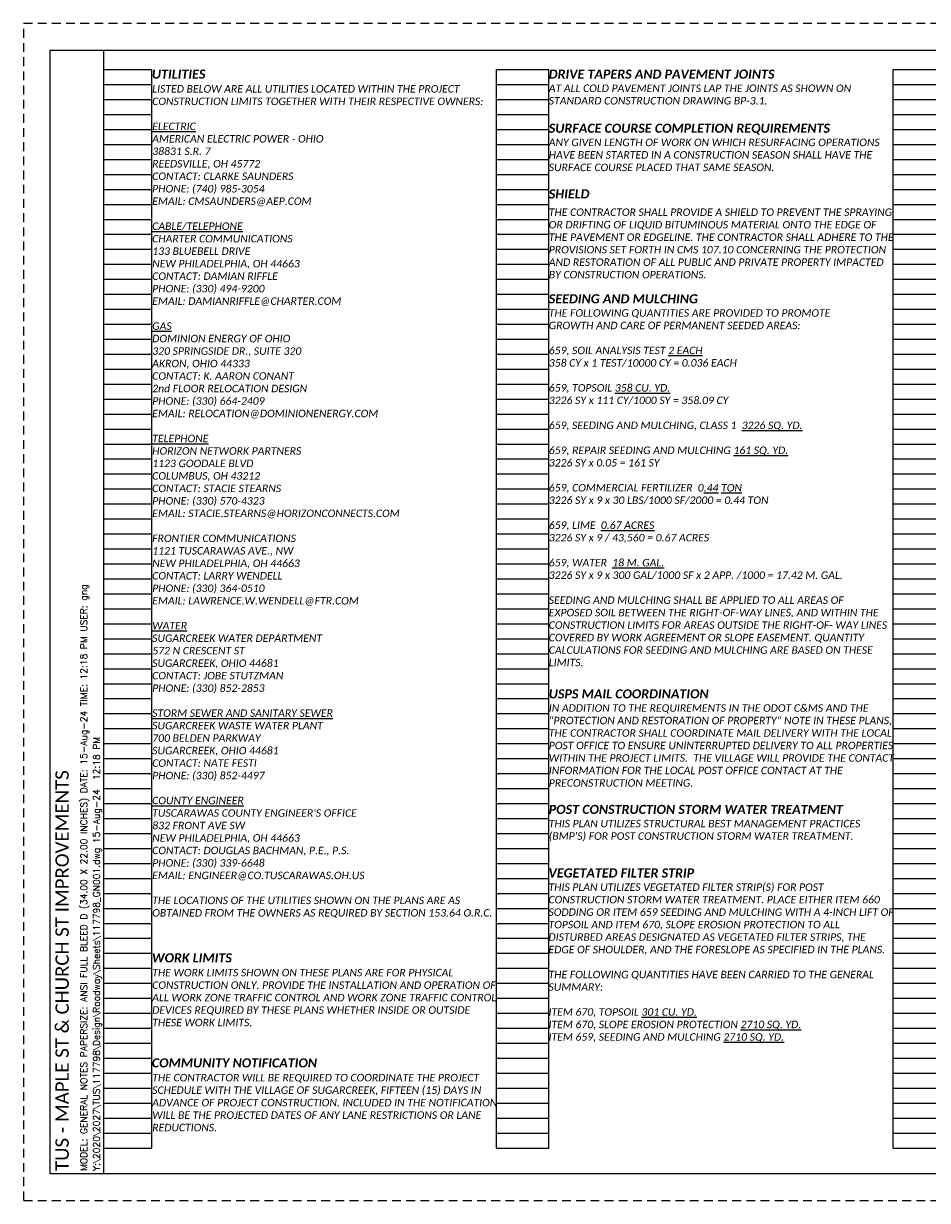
# Paper-space layout 'Layout1' of a CAD drawing. Header units: feet. Extents: x 0 to 34, y 0 to 22.
# Tile 1 of 2: x 0 to 16.9, y 0 to 22. Entities that reach past the tile are written whole.
import ezdxf
from ezdxf.enums import TextEntityAlignment as Align

# ---------------------------------------------------------------- set-up
doc = ezdxf.new("R2010")
doc.units = ezdxf.units.FT
doc.header["$MEASUREMENT"] = 0
doc.linetypes.add('OhDOT_USTN3', pattern=[0.22, 0.165, -0.055])
for name, color, linetype in [('SH_Border', 7, 'Continuous'), ('SH_Cut_Line', 7, 'OhDOT_USTN3'), ('SH_Data', 7, 'Continuous'), ('SH_Text', 7, 'Continuous')]:
    doc.layers.add(name, color=color, linetype=linetype)
doc.styles.add('DwgStamp', font='romans.shx')
doc.styles.add('Slanted Normal (0.14) Font 31', font='calibrii.ttf', dxfattribs={"height": 0.14})
doc.styles.add('Slanted Sub-Title (0.17) Font 31', font='calibrii.ttf', dxfattribs={"height": 0.17})
doc.styles.add('Straight Sub-Title (0.17) Font 30', font='calibri.ttf', dxfattribs={"height": 0.17})

# ---------------------------------------------------------------- blocks, each defined once
blk = doc.blocks.new('4COL')
at = {"layer": 'Defpoints', "color": 3, "linetype": 'Continuous'}
for p, q in [((2, 0.98), (2, 21.14)), ((2, 21.14), (2.9, 21.14)), ((2.9, 0.98), (2.9, 21.14)), ((9.34, 0.98), (9.34, 21.14)), ((9.34, 21.14), (10.32, 21.14)), ((10.32, 0.98), (10.32, 21.14)), ((16.76, 0.98), (16.76, 21.14)), ((16.76, 21.14), (17.74, 21.14)), ((17.74, 0.98), (17.74, 21.14)), ((24.18, 0.98), (24.18, 21.14)), ((24.18, 21.14), (25.16, 21.14)), ((25.16, 0.98), (25.16, 21.14)), ((31.6, 0.98), (31.6, 21.14)), ((31.6, 21.14), (32.5, 21.14)), ((32.5, 0.98), (32.5, 21.14)), ((2, 20.86), (2.9, 20.86)), ((9.34, 20.86), (10.32, 20.86)), ((16.76, 20.86), (17.74, 20.86)), ((24.18, 20.86), (25.16, 20.86)), ((31.6, 20.86), (32.5, 20.86)), ((2, 20.58), (2.9, 20.58)), ((9.34, 20.58), (10.32, 20.58)), ((16.76, 20.58), (17.74, 20.58)), ((24.18, 20.58), (25.16, 20.58)), ((31.6, 20.58), (32.5, 20.58)), ((2, 20.3), (2.9, 20.3)), ((9.34, 20.3), (10.32, 20.3)), ((16.76, 20.3), (17.74, 20.3)), ((24.18, 20.3), (25.16, 20.3)), ((31.6, 20.3), (32.5, 20.3)), ((2, 20.02), (2.9, 20.02)), ((9.34, 20.02), (10.32, 20.02)), ((16.76, 20.02), (17.74, 20.02)), ((24.18, 20.02), (25.16, 20.02)), ((31.6, 20.02), (32.5, 20.02)), ((2, 19.74), (2.9, 19.74)), ((9.34, 19.74), (10.32, 19.74)), ((16.76, 19.74), (17.74, 19.74)), ((24.18, 19.74), (25.16, 19.74)), ((31.6, 19.74), (32.5, 19.74)), ((2, 19.46), (2.9, 19.46)), ((9.34, 19.46), (10.32, 19.46)), ((16.76, 19.46), (17.74, 19.46)), ((24.18, 19.46), (25.16, 19.46)), ((31.6, 19.46), (32.5, 19.46)), ((2, 19.18), (2.9, 19.18)), ((9.34, 19.18), (10.32, 19.18)), ((16.76, 19.18), (17.74, 19.18)), ((24.18, 19.18), (25.16, 19.18)), ((31.6, 19.18), (32.5, 19.18)), ((2, 18.9), (2.9, 18.9)), ((9.34, 18.9), (10.32, 18.9)), ((16.76, 18.9), (17.74, 18.9)), ((24.18, 18.9), (25.16, 18.9)), ((31.6, 18.9), (32.5, 18.9)), ((2, 18.62), (2.9, 18.62)), ((9.34, 18.62), (10.32, 18.62)), ((16.76, 18.62), (17.74, 18.62)), ((24.18, 18.62), (25.16, 18.62)), ((31.6, 18.62), (32.5, 18.62)), ((2, 18.34), (2.9, 18.34)), ((9.34, 18.34), (10.32, 18.34)), ((16.76, 18.34), (17.74, 18.34)), ((24.18, 18.34), (25.16, 18.34)), ((31.6, 18.34), (32.5, 18.34)), ((2, 18.06), (2.9, 18.06)), ((9.34, 18.06), (10.32, 18.06)), ((16.76, 18.06), (17.74, 18.06)), ((24.18, 18.06), (25.16, 18.06)), ((31.6, 18.06), (32.5, 18.06)), ((2, 17.78), (2.9, 17.78)), ((9.34, 17.78), (10.32, 17.78)), ((16.76, 17.78), (17.74, 17.78)), ((24.18, 17.78), (25.16, 17.78)), ((31.6, 17.78), (32.5, 17.78)), ((2, 17.5), (2.9, 17.5)), ((9.34, 17.5), (10.32, 17.5)), ((16.76, 17.5), (17.74, 17.5)), ((24.18, 17.5), (25.16, 17.5)), ((31.6, 17.5), (32.5, 17.5)), ((2, 17.22), (2.9, 17.22)), ((9.34, 17.22), (10.32, 17.22)), ((16.76, 17.22), (17.74, 17.22)), ((24.18, 17.22), (25.16, 17.22)), ((31.6, 17.22), (32.5, 17.22)), ((2, 16.94), (2.9, 16.94)), ((9.34, 16.94), (10.32, 16.94)), ((16.76, 16.94), (17.74, 16.94)), ((24.18, 16.94), (25.16, 16.94)), ((31.6, 16.94), (32.5, 16.94)), ((2, 16.66), (2.9, 16.66)), ((9.34, 16.66), (10.32, 16.66)), ((16.76, 16.66), (17.74, 16.66)), ((24.18, 16.66), (25.16, 16.66)), ((31.6, 16.66), (32.5, 16.66)), ((2, 16.38), (2.9, 16.38)), ((9.34, 16.38), (10.32, 16.38)), ((16.76, 16.38), (17.74, 16.38)), ((24.18, 16.38), (25.16, 16.38)), ((31.6, 16.38), (32.5, 16.38)), ((2, 16.1), (2.9, 16.1)), ((9.34, 16.1), (10.32, 16.1)), ((16.76, 16.1), (17.74, 16.1)), ((24.18, 16.1), (25.16, 16.1)), ((31.6, 16.1), (32.5, 16.1)), ((2, 15.82), (2.9, 15.82)), ((9.34, 15.82), (10.32, 15.82)), ((16.76, 15.82), (17.74, 15.82)), ((24.18, 15.82), (25.16, 15.82)), ((31.6, 15.82), (32.5, 15.82)), ((2, 15.54), (2.9, 15.54)), ((9.34, 15.54), (10.32, 15.54)), ((16.76, 15.54), (17.74, 15.54)), ((24.18, 15.54), (25.16, 15.54)), ((31.6, 15.54), (32.5, 15.54)), ((2, 15.26), (2.9, 15.26)), ((9.34, 15.26), (10.32, 15.26)), ((16.76, 15.26), (17.74, 15.26)), ((24.18, 15.26), (25.16, 15.26)), ((31.6, 15.26), (32.5, 15.26)), ((2, 14.98), (2.9, 14.98)), ((9.34, 14.98), (10.32, 14.98)), ((16.76, 14.98), (17.74, 14.98)), ((24.18, 14.98), (25.16, 14.98)), ((31.6, 14.98), (32.5, 14.98)), ((2, 14.7), (2.9, 14.7)), ((9.34, 14.7), (10.32, 14.7)), ((16.76, 14.7), (17.74, 14.7)), ((24.18, 14.7), (25.16, 14.7)), ((31.6, 14.7), (32.5, 14.7)), ((2, 14.42), (2.9, 14.42)), ((9.34, 14.42), (10.32, 14.42)), ((16.76, 14.42), (17.74, 14.42)), ((24.18, 14.42), (25.16, 14.42)), ((31.6, 14.42), (32.5, 14.42)), ((2, 14.14), (2.9, 14.14)), ((9.34, 14.14), (10.32, 14.14)), ((16.76, 14.14), (17.74, 14.14)), ((24.18, 14.14), (25.16, 14.14)), ((31.6, 14.14), (32.5, 14.14)), ((2, 13.86), (2.9, 13.86)), ((9.34, 13.86), (10.32, 13.86)), ((16.76, 13.86), (17.74, 13.86)), ((24.18, 13.86), (25.16, 13.86)), ((31.6, 13.86), (32.5, 13.86)), ((2, 13.58), (2.9, 13.58)), ((9.34, 13.58), (10.32, 13.58)), ((16.76, 13.58), (17.74, 13.58)), ((24.18, 13.58), (25.16, 13.58)), ((31.6, 13.58), (32.5, 13.58)), ((2, 13.3), (2.9, 13.3)), ((9.34, 13.3), (10.32, 13.3)), ((16.76, 13.3), (17.74, 13.3)), ((24.18, 13.3), (25.16, 13.3)), ((31.6, 13.3), (32.5, 13.3)), ((2, 13.02), (2.9, 13.02)), ((9.34, 13.02), (10.32, 13.02)), ((16.76, 13.02), (17.74, 13.02)), ((24.18, 13.02), (25.16, 13.02)), ((31.6, 13.02), (32.5, 13.02)), ((2, 12.74), (2.9, 12.74)), ((9.34, 12.74), (10.32, 12.74)), ((16.76, 12.74), (17.74, 12.74)), ((24.18, 12.74), (25.16, 12.74)), ((31.6, 12.74), (32.5, 12.74)), ((2, 12.46), (2.9, 12.46)), ((9.34, 12.46), (10.32, 12.46)), ((16.76, 12.46), (17.74, 12.46)), ((24.18, 12.46), (25.16, 12.46)), ((31.6, 12.46), (32.5, 12.46)), ((2, 12.18), (2.9, 12.18)), ((9.34, 12.18), (10.32, 12.18)), ((16.76, 12.18), (17.74, 12.18)), ((24.18, 12.18), (25.16, 12.18)), ((31.6, 12.18), (32.5, 12.18)), ((2, 11.9), (2.9, 11.9)), ((9.34, 11.9), (10.32, 11.9)), ((16.76, 11.9), (17.74, 11.9)), ((24.18, 11.9), (25.16, 11.9)), ((31.6, 11.9), (32.5, 11.9)), ((2, 11.62), (2.9, 11.62)), ((9.34, 11.62), (10.32, 11.62)), ((16.76, 11.62), (17.74, 11.62)), ((24.18, 11.62), (25.16, 11.62)), ((31.6, 11.62), (32.5, 11.62)), ((2, 11.34), (2.9, 11.34)), ((9.34, 11.34), (10.32, 11.34)), ((16.76, 11.34), (17.74, 11.34)), ((24.18, 11.34), (25.16, 11.34)), ((31.6, 11.34), (32.5, 11.34)), ((2, 11.06), (2.9, 11.06)), ((9.34, 11.06), (10.32, 11.06)), ((16.76, 11.06), (17.74, 11.06)), ((24.18, 11.06), (25.16, 11.06)), ((31.6, 11.06), (32.5, 11.06)), ((2, 10.78), (2.9, 10.78)), ((9.34, 10.78), (10.32, 10.78)), ((16.76, 10.78), (17.74, 10.78)), ((24.18, 10.78), (25.16, 10.78)), ((31.6, 10.78), (32.5, 10.78)), ((2, 10.5), (2.9, 10.5)), ((9.34, 10.5), (10.32, 10.5)), ((16.76, 10.5), (17.74, 10.5)), ((24.18, 10.5), (25.16, 10.5)), ((31.6, 10.5), (32.5, 10.5)), ((2, 10.22), (2.9, 10.22)), ((9.34, 10.22), (10.32, 10.22)), ((16.76, 10.22), (17.74, 10.22)), ((24.18, 10.22), (25.16, 10.22)), ((31.6, 10.22), (32.5, 10.22)), ((2, 9.94), (2.9, 9.94)), ((9.34, 9.94), (10.32, 9.94)), ((16.76, 9.94), (17.74, 9.94)), ((24.18, 9.94), (25.16, 9.94)), ((31.6, 9.94), (32.5, 9.94)), ((2, 9.66), (2.9, 9.66)), ((9.34, 9.66), (10.32, 9.66)), ((16.76, 9.66), (17.74, 9.66)), ((24.18, 9.66), (25.16, 9.66)), ((31.6, 9.66), (32.5, 9.66)), ((2, 9.38), (2.9, 9.38)), ((9.34, 9.38), (10.32, 9.38)), ((16.76, 9.38), (17.74, 9.38)), ((24.18, 9.38), (25.16, 9.38)), ((31.6, 9.38), (32.5, 9.38)), ((2, 9.1), (2.9, 9.1)), ((9.34, 9.1), (10.32, 9.1)), ((16.76, 9.1), (17.74, 9.1)), ((24.18, 9.1), (25.16, 9.1)), ((31.6, 9.1), (32.5, 9.1)), ((2, 8.82), (2.9, 8.82)), ((9.34, 8.82), (10.32, 8.82)), ((16.76, 8.82), (17.74, 8.82)), ((24.18, 8.82), (25.16, 8.82)), ((31.6, 8.82), (32.5, 8.82)), ((2, 8.54), (2.9, 8.54)), ((9.34, 8.54), (10.32, 8.54)), ((16.76, 8.54), (17.74, 8.54)), ((24.18, 8.54), (25.16, 8.54)), ((31.6, 8.54), (32.5, 8.54)), ((2, 8.26), (2.9, 8.26)), ((9.34, 8.26), (10.32, 8.26)), ((16.76, 8.26), (17.74, 8.26)), ((24.18, 8.26), (25.16, 8.26)), ((31.6, 8.26), (32.5, 8.26)), ((2, 7.98), (2.9, 7.98)), ((9.34, 7.98), (10.32, 7.98)), ((16.76, 7.98), (17.74, 7.98)), ((24.18, 7.98), (25.16, 7.98)), ((31.6, 7.98), (32.5, 7.98)), ((2, 7.7), (2.9, 7.7)), ((9.34, 7.7), (10.32, 7.7)), ((16.76, 7.7), (17.74, 7.7)), ((24.18, 7.7), (25.16, 7.7)), ((31.6, 7.7), (32.5, 7.7)), ((2, 7.42), (2.9, 7.42)), ((9.34, 7.42), (10.32, 7.42)), ((16.76, 7.42), (17.74, 7.42)), ((24.18, 7.42), (25.16, 7.42)), ((31.6, 7.42), (32.5, 7.42)), ((2, 7.14), (2.9, 7.14)), ((9.34, 7.14), (10.32, 7.14)), ((16.76, 7.14), (17.74, 7.14)), ((24.18, 7.14), (25.16, 7.14)), ((31.6, 7.14), (32.5, 7.14)), ((2, 6.86), (2.9, 6.86)), ((9.34, 6.86), (10.32, 6.86)), ((16.76, 6.86), (17.74, 6.86)), ((24.18, 6.86), (25.16, 6.86)), ((31.6, 6.86), (32.5, 6.86)), ((2, 6.58), (2.9, 6.58)), ((9.34, 6.58), (10.32, 6.58)), ((16.76, 6.58), (17.74, 6.58)), ((24.18, 6.58), (25.16, 6.58)), ((31.6, 6.58), (32.5, 6.58)), ((2, 6.3), (2.9, 6.3)), ((9.34, 6.3), (10.32, 6.3)), ((16.76, 6.3), (17.74, 6.3)), ((24.18, 6.3), (25.16, 6.3)), ((31.6, 6.3), (32.5, 6.3)), ((2, 6.02), (2.9, 6.02)), ((9.34, 6.02), (10.32, 6.02)), ((16.76, 6.02), (17.74, 6.02)), ((24.18, 6.02), (25.16, 6.02)), ((31.6, 6.02), (32.5, 6.02)), ((2, 5.74), (2.9, 5.74)), ((9.34, 5.74), (10.32, 5.74)), ((16.76, 5.74), (17.74, 5.74)), ((24.18, 5.74), (25.16, 5.74)), ((31.6, 5.74), (32.5, 5.74)), ((2, 5.46), (2.9, 5.46)), ((9.34, 5.46), (10.32, 5.46)), ((16.76, 5.46), (17.74, 5.46)), ((24.18, 5.46), (25.16, 5.46)), ((31.6, 5.46), (32.5, 5.46)), ((2, 5.18), (2.9, 5.18)), ((9.34, 5.18), (10.32, 5.18)), ((16.76, 5.18), (17.74, 5.18)), ((24.18, 5.18), (25.16, 5.18)), ((31.6, 5.18), (32.5, 5.18)), ((2, 4.9), (2.9, 4.9)), ((9.34, 4.9), (10.32, 4.9)), ((16.76, 4.9), (17.74, 4.9)), ((24.18, 4.9), (25.16, 4.9)), ((31.6, 4.9), (32.5, 4.9)), ((2, 4.62), (2.9, 4.62)), ((9.34, 4.62), (10.32, 4.62)), ((16.76, 4.62), (17.74, 4.62)), ((24.18, 4.62), (25.16, 4.62)), ((31.6, 4.62), (32.5, 4.62)), ((2, 4.34), (2.9, 4.34)), ((9.34, 4.34), (10.32, 4.34)), ((16.76, 4.34), (17.74, 4.34)), ((24.18, 4.34), (25.16, 4.34)), ((31.6, 4.34), (32.5, 4.34)), ((2, 4.06), (2.9, 4.06)), ((9.34, 4.06), (10.32, 4.06)), ((16.76, 4.06), (17.74, 4.06)), ((24.18, 4.06), (25.16, 4.06)), ((31.6, 4.06), (32.5, 4.06)), ((2, 3.78), (2.9, 3.78)), ((9.34, 3.78), (10.32, 3.78)), ((16.76, 3.78), (17.74, 3.78)), ((24.18, 3.78), (25.16, 3.78)), ((31.6, 3.78), (32.5, 3.78)), ((2, 3.5), (2.9, 3.5)), ((9.34, 3.5), (10.32, 3.5)), ((16.76, 3.5), (17.74, 3.5)), ((24.18, 3.5), (25.16, 3.5)), ((31.6, 3.5), (32.5, 3.5)), ((2, 3.22), (2.9, 3.22)), ((9.34, 3.22), (10.32, 3.22)), ((16.76, 3.22), (17.74, 3.22)), ((24.18, 3.22), (25.16, 3.22)), ((31.6, 3.22), (32.5, 3.22)), ((2, 2.94), (2.9, 2.94)), ((9.34, 2.94), (10.32, 2.94)), ((16.76, 2.94), (17.74, 2.94)), ((24.18, 2.94), (25.16, 2.94)), ((31.6, 2.94), (32.5, 2.94)), ((2, 2.66), (2.9, 2.66)), ((9.34, 2.66), (10.32, 2.66)), ((16.76, 2.66), (17.74, 2.66)), ((24.18, 2.66), (25.16, 2.66)), ((31.6, 2.66), (32.5, 2.66)), ((2, 2.38), (2.9, 2.38)), ((9.34, 2.38), (10.32, 2.38)), ((16.76, 2.38), (17.74, 2.38)), ((24.18, 2.38), (25.16, 2.38)), ((31.6, 2.38), (32.5, 2.38)), ((2, 2.1), (2.9, 2.1)), ((9.34, 2.1), (10.32, 2.1)), ((16.76, 2.1), (17.74, 2.1)), ((24.18, 2.1), (25.16, 2.1)), ((31.6, 2.1), (32.5, 2.1)), ((2, 1.82), (2.9, 1.82)), ((9.34, 1.82), (10.32, 1.82)), ((16.76, 1.82), (17.74, 1.82)), ((24.18, 1.82), (25.16, 1.82)), ((31.6, 1.82), (32.5, 1.82)), ((2, 1.54), (2.9, 1.54)), ((9.34, 1.54), (10.32, 1.54)), ((16.76, 1.54), (17.74, 1.54)), ((24.18, 1.54), (25.16, 1.54)), ((31.6, 1.54), (32.5, 1.54)), ((2, 1.26), (2.9, 1.26)), ((9.34, 1.26), (10.32, 1.26)), ((16.76, 1.26), (17.74, 1.26)), ((24.18, 1.26), (25.16, 1.26)), ((31.6, 1.26), (32.5, 1.26)), ((2, 0.98), (2.9, 0.98)), ((9.34, 0.98), (10.32, 0.98)), ((16.76, 0.98), (17.74, 0.98)), ((24.18, 0.98), (25.16, 0.98)), ((31.6, 0.98), (32.5, 0.98))]:
    blk.add_line(p, q, dxfattribs=at)

psp = doc.layouts.get("Layout1")

# ---------------------------------------------------------------- linework, layer by layer
at = {"layer": 'SH_Border', "linetype": 'Continuous', "flags": 128}
psp.add_lwpolyline([(0.5, 21.5), (33.5, 21.5), (33.5, 0.5), (0.5, 0.5), (0.5, 21.5)], close=True, dxfattribs=at)
psp.add_lwpolyline([(1.5, 0.5), (1.5, 21.5)], dxfattribs=at)
at = {"layer": 'SH_Cut_Line', "color": 7, "linetype": 'OhDOT_USTN3', "flags": 128}
psp.add_lwpolyline([(0, 0), (34, 0), (34, 22), (0, 22), (0, 0)], close=True, dxfattribs=at)

# ---------------------------------------------------------------- block references
at = {"layer": 'SH_Text'}
psp.add_blockref('4COL', (-0.5, 0), dxfattribs=at)

# ---------------------------------------------------------------- texts
at = {"layer": 'SH_Border', "char_height": 0.17, "width": 6.44, "attachment_point": 1, "style": 'Slanted Sub-Title (0.17) Font 31'}
for s, insert in [('{\\fCalibri|b1|i1|c0|p34;\\C4;UTILITIES}', (2.4, 21.14)), ('{\\fCalibri|b1|i1|c0|p34;\\C4;DRIVE TAPERS AND PAVEMENT JOINTS }', (9.82, 21.14)), ('{\\fCalibri|b1|i1|c0|p34;\\C4;SURFACE COURSE COMPLETION REQUIREMENTS}', (9.82, 20.128)), ('{\\fCalibri|b1|i1|c0|p34;\\C4;SHIELD}', (9.82, 18.9)), ('{\\fCalibri|b1|i1|c0|p34;\\C4;SEEDING AND MULCHING}', (9.82, 16.94)), ('{\\fCalibri|b1|i1|c0|p34;\\C4;USPS MAIL COORDINATION}', (9.82, 9.555)), ('{\\fCalibri|b1|i1|c0|p34;\\C4;POST CONSTRUCTION STORM WATER TREATMENT}', (9.82, 7.395)), ('{\\fCalibri|b1|i1|c0|p34;\\C4;VEGETATED FILTER STRIP}', (9.815, 6.207)), ('{\\fCalibri|b1|i1|c0|p34;\\C4;WORK LIMITS}', (2.4, 4.62)), ('{\\fCalibri|b1|i1|c0|p34;\\C4;COMMUNITY NOTIFICATION}', (2.4, 2.657))]:
    psp.add_mtext(s, dxfattribs=dict(at, insert=insert))
at = {"layer": 'SH_Data', "linetype": 'Continuous', "style": 'DwgStamp'}
for s, p in [('MODEL: GENERAL NOTES PAPERSIZE: ANSI FULL BLEED D (34.00 X 22.00 INCHES) DATE: 15-Aug-24 TIME: 12:18 PM USER: gng', (1.188, 0.55)), ('Y:\\2020\\2027\\TUS\\117798\\Design\\Roadway\\Sheets\\117798_GN001.dwg 15-Aug-24  12:18 PM', (1.425, 0.55))]:
    psp.add_text(s, height=0.125, rotation=90, dxfattribs=at).set_placement(p)
at = {"layer": 'SH_Data', "style": 'Straight Sub-Title (0.17) Font 30'}
psp.add_text('TUS - MAPLE ST & CHURCH ST IMPROVEMENTS', height=0.25, rotation=90, dxfattribs=at).set_placement((0.721, 0.55), align=Align.MIDDLE_LEFT)
at = {"layer": 'SH_Text', "char_height": 0.14, "width": 6.44, "attachment_point": 1, "style": 'Slanted Normal (0.14) Font 31'}
for s, insert in [("LISTED BELOW ARE ALL UTILITIES LOCATED WITHIN THE PROJECT CONSTRUCTION LIMITS TOGETHER WITH THEIR RESPECTIVE OWNERS:\\P\\P{\\LELECTRIC\\P}AMERICAN ELECTRIC POWER - OHIO\\P38831 S.R. 7{\\L\\P}REEDSVILLE, OH 45772\\PCONTACT: CLARKE SAUNDERS\\PPHONE: (740) 985-3054\\PEMAIL: CMSAUNDERS@AEP.COM\\P\\P{\\LCABLE/TELEPHONE\\P}CHARTER COMMUNICATIONS\\P133 BLUEBELL DRIVE\\PNEW PHILADELPHIA, OH 44663\\PCONTACT: DAMIAN RIFFLE\\PPHONE: (330) 494-9200 \\PEMAIL: DAMIANRIFFLE@CHARTER.COM\\P\\P{\\LGAS}\\PDOMINION ENERGY OF OHIO\\P320 SPRINGSIDE DR., SUITE 320\\PAKRON, OHIO 44333\\PCONTACT: K. AARON CONANT\\P2nd FLOOR RELOCATION DESIGN\\PPHONE: (330) 664-2409\\PEMAIL: RELOCATION@DOMINIONENERGY.COM\\P\\P{\\LTELEPHONE\\P}HORIZON NETWORK PARTNERS\\P1123 GOODALE BLVD\\PCOLUMBUS, OH 43212\\PCONTACT: STACIE STEARNS\\PPHONE: (330) 570-4323\\PEMAIL: STACIE.STEARNS@HORIZONCONNECTS.COM\\P\\PFRONTIER COMMUNICATIONS\\P1121 TUSCARAWAS AVE., NW\\PNEW PHILADELPHIA, OH 44663\\PCONTACT: LARRY WENDELL\\PPHONE: (330) 364-0510\\PEMAIL: LAWRENCE.W.WENDELL@FTR.COM\\P\\P{\\LWATER\\P}SUGARCREEK WATER DEPARTMENT\\P572 N CRESCENT ST\\PSUGARCREEK, OHIO 44681\\PCONTACT: JOBE STUTZMAN\\PPHONE: (330) 852-2853\\P\\P{\\LSTORM SEWER AND SANITARY SEWER\\P}SUGARCREEK WASTE WATER PLANT\\P700 BELDEN PARKWAY\\PSUGARCREEK, OHIO 44681\\PCONTACT: NATE FESTI\\PPHONE: (330) 852-4497\\P\\P{\\LCOUNTY ENGINEER\\P}TUSCARAWAS COUNTY ENGINEER'S OFFICE\\P832 FRONT AVE SW\\PNEW PHILADELPHIA, OH 44663\\PCONTACT: DOUGLAS BACHMAN, P.E., P.S.\\PPHONE: (330) 339-6648\\PEMAIL: ENGINEER@CO.TUSCARAWAS.OH.US\\P\\PTHE LOCATIONS OF THE UTILITIES SHOWN ON THE PLANS ARE AS OBTAINED FROM THE OWNERS AS REQUIRED BY SECTION 153.64 O.R.C.", (2.406, 20.849)), ('AT ALL COLD PAVEMENT JOINTS LAP THE JOINTS AS SHOWN ON STANDARD CONSTRUCTION DRAWING BP-3.1.', (9.82, 20.86)), ('ANY GIVEN LENGTH OF WORK ON WHICH RESURFACING OPERATIONS HAVE BEEN STARTED IN A CONSTRUCTION SEASON SHALL HAVE THE SURFACE COURSE PLACED THAT SAME SEASON.', (9.82, 19.848)), ('THE CONTRACTOR SHALL PROVIDE A SHIELD TO PREVENT THE SPRAYING OR DRIFTING OF LIQUID BITUMINOUS MATERIAL ONTO THE EDGE OF THE PAVEMENT OR EDGELINE. THE CONTRACTOR SHALL ADHERE TO THE PROVISIONS SET FORTH IN CMS 107.10 CONCERNING THE PROTECTION AND RESTORATION OF ALL PUBLIC AND PRIVATE PROPERTY IMPACTED BY CONSTRUCTION OPERATIONS.  ', (9.82, 18.543)), ('\\A1;THE FOLLOWING QUANTITIES ARE PROVIDED TO PROMOTE\\PGROWTH AND CARE OF PERMANENT SEEDED AREAS:\\P\\P659, SOIL ANALYSIS TEST {\\L2 EACH\\P}358 CY x 1 TEST/10000 CY = 0.036 EACH\\P\\P659, TOPSOIL {\\L358 CU. YD.\\P}3226 SY x 111 CY/1000 SY = 358.09 CY\\P\\P659, SEEDING AND MULCHING, CLASS 1  {\\L3226 SQ. YD.\\P}\\P659, REPAIR SEEDING AND MULCHING {\\L161 SQ. YD.}\\P3226 SY x 0.05 = 161 SY\\P\\P659, COMMERCIAL FERTILIZER  0{\\L.44 TON\\P}3226 SY x 9 x 30 LBS/1000 SF/2000 = 0.44 TON\\P\\P659, LIME  {\\L0.67 ACRES\\P}3226 SY x 9 / 43,560 = 0.67 ACRES\\P\\P659, WATER  {\\L18 M. GAL.\\P}3226 SY x 9 x 300 GAL/1000 SF x 2 APP. /1000 = 17.42 M. GAL.\\P\\PSEEDING AND MULCHING SHALL BE APPLIED TO ALL AREAS OF\\PEXPOSED SOIL BETWEEN THE RIGHT-OF-WAY LINES, AND WITHIN THE CONSTRUCTION LIMITS FOR AREAS OUTSIDE THE RIGHT-OF- WAY LINES COVERED BY WORK AGREEMENT OR SLOPE EASEMENT. QUANTITY CALCULATIONS FOR SEEDING AND MULCHING ARE BASED ON THESE LIMITS.', (9.82, 16.66)), ('IN ADDITION TO THE REQUIREMENTS IN THE ODOT C&MS AND THE "PROTECTION AND RESTORATION OF PROPERTY" NOTE IN THESE PLANS, THE CONTRACTOR SHALL COORDINATE MAIL DELIVERY WITH THE LOCAL POST OFFICE TO ENSURE UNINTERRUPTED DELIVERY TO ALL PROPERTIES WITHIN THE PROJECT LIMITS.  THE VILLAGE WILL PROVIDE THE CONTACT INFORMATION FOR THE LOCAL POST OFFICE CONTACT AT THE PRECONSTRUCTION MEETING.', (9.82, 9.275)), ("THIS PLAN UTILIZES STRUCTURAL BEST MANAGEMENT PRACTICES (BMP'S) FOR POST CONSTRUCTION STORM WATER TREATMENT.", (9.82, 7.115)), ('THIS PLAN UTILIZES VEGETATED FILTER STRIP(S) FOR POST CONSTRUCTION STORM WATER TREATMENT. PLACE EITHER ITEM 660 SODDING OR ITEM 659 SEEDING AND MULCHING WITH A 4-INCH LIFT OF TOPSOIL AND ITEM 670, SLOPE EROSION PROTECTION TO ALL DISTURBED AREAS DESIGNATED AS VEGETATED FILTER STRIPS, THE EDGE OF SHOULDER, AND THE FORESLOPE AS SPECIFIED IN THE PLANS.\\P\\PTHE FOLLOWING QUANTITIES HAVE BEEN CARRIED TO THE GENERAL SUMMARY:\\P\\PITEM 670, TOPSOIL {\\L301 CU. YD.\\P}ITEM 670, SLOPE EROSION PROTECTION {\\L2710 SQ. YD.\\P}ITEM 659, SEEDING AND MULCHING {\\L2710 SQ. YD.}', (9.815, 5.927)), ('THE WORK LIMITS SHOWN ON THESE PLANS ARE FOR PHYSICAL CONSTRUCTION ONLY. PROVIDE THE INSTALLATION AND OPERATION OF ALL WORK ZONE TRAFFIC CONTROL AND WORK ZONE TRAFFIC CONTROL DEVICES REQUIRED BY THESE PLANS WHETHER INSIDE OR OUTSIDE THESE WORK LIMITS.', (2.406, 4.329)), ('THE CONTRACTOR WILL BE REQUIRED TO COORDINATE THE PROJECT SCHEDULE WITH THE VILLAGE OF SUGARCREEK, FIFTEEN (15) DAYS IN ADVANCE OF PROJECT CONSTRUCTION. INCLUDED IN THE NOTIFICATION WILL BE THE PROJECTED DATES OF ANY LANE RESTRICTIONS OR LANE REDUCTIONS.', (2.406, 2.366))]:
    psp.add_mtext(s, dxfattribs=dict(at, insert=insert))

doc.saveas('drawing.dxf')
